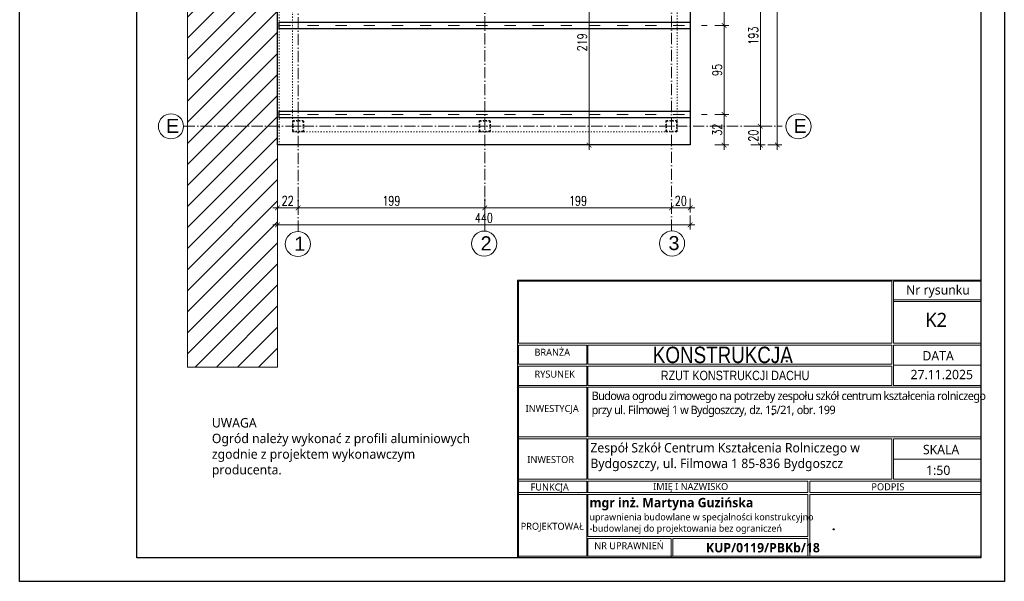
# Model space of a CAD drawing. Header units: millimetres. Extents: x 0 to 27018, y 10208 to 12867.
# Tile 5 of 25: x 11829 to 12878, y 10288 to 10887. Entities that reach past the tile are written whole.
import ezdxf

# ---------------------------------------------------------------- set-up
doc = ezdxf.new("R2010")
doc.units = ezdxf.units.MM
for name, pattern in [('ACAD_ISO03W100', [30, 12, -18]), ('ACAD_ISO10W100', [18, 12, -3, 0, -3]), ('OTKJ_A05', [2, 1.5, -0.5])]:
    doc.linetypes.add(name, pattern=pattern)
for name, color, linetype, lineweight in [('0-A-wymiary', 7, 'Continuous', 9), ('0. PRZEKROJOWA', 7, 'Continuous', 30), ('0. PRZERYWANE', 150, 'ACAD_ISO03W100', 0), ('isa_V10520003E16E075_TUsr', 7, 'Continuous', 25), ('isa_V10520003E16E075_TUsr_19165818BF56C1D4', 5, 'OTKJ_A05', 25), ('opis', 241, 'Continuous', 13), ('osie', 43, 'ACAD_ISO10W100', 0), ('Pikiety', 18, 'Continuous', 0), ('Punkty o określonej wysokości', 5, 'Continuous', 0), ('wymiar', 13, 'Continuous', 13)]:
    doc.layers.add(name, color=color, linetype=linetype, lineweight=lineweight)
doc.layers.add('Znak północy', color=7, linetype='Continuous')
doc.styles.add('arial CE', font='txt')
doc.styles.add('NOWY 50', font='romans.shx', dxfattribs={"width": 0.75, "height": 10})
doc.styles.add('tekst', font='segoeui.ttf', dxfattribs={"height": 20})
doc.dimstyles.new('NOWY 1DO50', dxfattribs={"dimtxt": 20, "dimasz": 5, "dimexe": 5, "dimexo": 5, "dimgap": 2.5, "dimtad": 1, "dimdec": 0, "dimtxsty": 'NOWY 50', "dimblk": 'ARCHTICK', "dimcen": 1.25, "dimdle": 5, "dimclrd": 256, "dimclre": 256, "dimclrt": 256, "dimadec": 0, "dimazin": 0, "dimtfac": 1, "dimtdec": 0, "dimtmove": 1, "dimatfit": 0, "dimldrblk": 'ARCHTICK', "dimfxl": 10, "dimfxlon": 1, "dimlwd": -1, "dimlwe": -1, "dimarcsym": 0})
picture_1 = doc.add_image_def('image2.jpg', size_in_pixel=(1523, 254))

# ---------------------------------------------------------------- blocks, each defined once
blk = doc.blocks.new('_ArchTick')
at = {"color": 0, "linetype": 'ByBlock', "const_width": 0.15}
blk.add_lwpolyline([(-0.5, -0.5), (0.5, 0.5)], dxfattribs=at)
blk = doc.blocks.new('*D3458')
at = {"layer": 'Defpoints', "color": 0}
for p in [(12103.6, 10739.8), (12543.6, 10739.8), (12543.6, 10667.7)]:
    blk.add_point(p, dxfattribs=at)
at = {"layer": 'wymiar'}
for p, q in [((12103.6, 10677.7), (12103.6, 10662.7)), ((12543.6, 10677.7), (12543.6, 10662.7)), ((12098.6, 10667.7), (12548.6, 10667.7))]:
    blk.add_line(p, q, dxfattribs=at)
at = {"layer": 'wymiar', "linetype": 'ByBlock', "xscale": 5, "yscale": 5, "zscale": 5, "rotation": 180}
blk.add_blockref('_ArchTick', (12103.6, 10667.7), dxfattribs=at)
at = {"layer": 'wymiar', "linetype": 'ByBlock', "xscale": 5, "yscale": 5, "zscale": 5}
blk.add_blockref('_ArchTick', (12543.6, 10667.7), dxfattribs=at)
at = {"layer": 'wymiar', "insert": (12323.6, 10675.2), "char_height": 10, "attachment_point": 5, "style": 'NOWY 50'}
blk.add_mtext('440', dxfattribs=at)
blk = doc.blocks.new('*D3459')
at = {"layer": 'Defpoints', "color": 0}
for p in [(12103.6, 10752.9), (12125.6, 10752.9), (12125.6, 10685.9)]:
    blk.add_point(p, dxfattribs=at)
at = {"layer": 'wymiar'}
for p, q in [((12103.6, 10695.9), (12103.6, 10680.9)), ((12125.6, 10695.9), (12125.6, 10680.9)), ((12098.6, 10685.9), (12130.6, 10685.9))]:
    blk.add_line(p, q, dxfattribs=at)
at = {"layer": 'wymiar', "linetype": 'ByBlock', "xscale": 5, "yscale": 5, "zscale": 5, "rotation": 180}
blk.add_blockref('_ArchTick', (12103.6, 10685.9), dxfattribs=at)
at = {"layer": 'wymiar', "linetype": 'ByBlock', "xscale": 5, "yscale": 5, "zscale": 5}
blk.add_blockref('_ArchTick', (12125.6, 10685.9), dxfattribs=at)
at = {"layer": 'wymiar', "insert": (12114.6, 10693.4), "char_height": 10, "attachment_point": 5, "style": 'NOWY 50'}
blk.add_mtext('22', dxfattribs=at)
blk = doc.blocks.new('*D3460')
at = {"layer": 'Defpoints', "color": 0}
for p in [(12125.6, 10742.9), (12324.6, 10704.4), (12324.6, 10685.9)]:
    blk.add_point(p, dxfattribs=at)
at = {"layer": 'wymiar'}
for p, q in [((12125.6, 10695.9), (12125.6, 10680.9)), ((12324.6, 10695.9), (12324.6, 10680.9)), ((12120.6, 10685.9), (12329.6, 10685.9))]:
    blk.add_line(p, q, dxfattribs=at)
at = {"layer": 'wymiar', "linetype": 'ByBlock', "xscale": 5, "yscale": 5, "zscale": 5, "rotation": 180}
blk.add_blockref('_ArchTick', (12125.6, 10685.9), dxfattribs=at)
at = {"layer": 'wymiar', "linetype": 'ByBlock', "xscale": 5, "yscale": 5, "zscale": 5}
blk.add_blockref('_ArchTick', (12324.6, 10685.9), dxfattribs=at)
at = {"layer": 'wymiar', "insert": (12225.1, 10693.4), "char_height": 10, "attachment_point": 5, "style": 'NOWY 50'}
blk.add_mtext('199', dxfattribs=at)
blk = doc.blocks.new('*D3461')
at = {"layer": 'Defpoints', "color": 0}
for p in [(12324.6, 10704.4), (12523.6, 10691), (12523.6, 10685.9)]:
    blk.add_point(p, dxfattribs=at)
at = {"layer": 'wymiar'}
for p, q in [((12324.6, 10695.9), (12324.6, 10680.9)), ((12319.6, 10685.9), (12528.6, 10685.9)), ((12523.6, 10686), (12523.6, 10680.9))]:
    blk.add_line(p, q, dxfattribs=at)
at = {"layer": 'wymiar', "linetype": 'ByBlock', "xscale": 5, "yscale": 5, "zscale": 5, "rotation": 180}
blk.add_blockref('_ArchTick', (12324.6, 10685.9), dxfattribs=at)
at = {"layer": 'wymiar', "linetype": 'ByBlock', "xscale": 5, "yscale": 5, "zscale": 5}
blk.add_blockref('_ArchTick', (12523.6, 10685.9), dxfattribs=at)
at = {"layer": 'wymiar', "insert": (12424.1, 10693.4), "char_height": 10, "attachment_point": 5, "style": 'NOWY 50'}
blk.add_mtext('199', dxfattribs=at)
blk = doc.blocks.new('*D3462')
at = {"layer": 'Defpoints', "color": 0}
for p in [(12543.6, 10742.9), (12523.6, 10691), (12543.6, 10685.9)]:
    blk.add_point(p, dxfattribs=at)
at = {"layer": 'wymiar'}
for p, q in [((12543.6, 10695.9), (12543.6, 10680.9)), ((12518.6, 10685.9), (12548.6, 10685.9)), ((12523.6, 10686), (12523.6, 10680.9))]:
    blk.add_line(p, q, dxfattribs=at)
at = {"layer": 'wymiar', "linetype": 'ByBlock', "xscale": 5, "yscale": 5, "zscale": 5, "rotation": 180}
blk.add_blockref('_ArchTick', (12523.6, 10685.9), dxfattribs=at)
at = {"layer": 'wymiar', "linetype": 'ByBlock', "xscale": 5, "yscale": 5, "zscale": 5}
blk.add_blockref('_ArchTick', (12543.6, 10685.9), dxfattribs=at)
at = {"layer": 'wymiar', "insert": (12533.6, 10693.4), "char_height": 10, "attachment_point": 5, "style": 'NOWY 50'}
blk.add_mtext('20', dxfattribs=at)
blk = doc.blocks.new('*D3464')
at = {"layer": 'Defpoints', "color": 0}
for p in [(12462, 10971.9), (12435.9, 10752.9), (12532.3, 10752.9)]:
    blk.add_point(p, dxfattribs=at)
at = {"layer": 'wymiar'}
for p, q in [((12445.9, 10971.9), (12430.9, 10971.9)), ((12435.9, 10976.9), (12435.9, 10747.9)), ((12445.9, 10752.9), (12430.9, 10752.9))]:
    blk.add_line(p, q, dxfattribs=at)
at = {"layer": 'wymiar', "linetype": 'ByBlock', "xscale": 5, "yscale": 5, "zscale": 5}
for p, rotation in [((12435.9, 10971.9), 90), ((12435.9, 10752.9), 270)]:
    blk.add_blockref('_ArchTick', p, dxfattribs=dict(at, rotation=rotation))
at = {"layer": 'wymiar', "insert": (12428.4, 10862.4), "char_height": 10, "attachment_point": 5, "rotation": 90, "style": 'NOWY 50'}
blk.add_mtext('219', dxfattribs=at)
blk = doc.blocks.new('*D3466')
at = {"layer": 'Defpoints', "color": 0}
for p in [(12549.5, 11552.9), (12543.6, 10752.9), (12636.4, 10752.9)]:
    blk.add_point(p, dxfattribs=at)
at = {"layer": 'wymiar'}
for p, q in [((12636.4, 11557.9), (12636.4, 10747.9)), ((12626.4, 11552.9), (12641.4, 11552.9)), ((12626.4, 10752.9), (12641.4, 10752.9))]:
    blk.add_line(p, q, dxfattribs=at)
at = {"layer": 'wymiar', "linetype": 'ByBlock', "xscale": 5, "yscale": 5, "zscale": 5}
for p, rotation in [((12636.4, 11552.9), 90), ((12636.4, 10752.9), 270)]:
    blk.add_blockref('_ArchTick', p, dxfattribs=dict(at, rotation=rotation))
at = {"layer": 'wymiar', "insert": (12628.9, 11152.9), "char_height": 10, "attachment_point": 5, "rotation": 90, "style": 'NOWY 50'}
blk.add_mtext('800', dxfattribs=at)
blk = doc.blocks.new('*D3471')
at = {"layer": 'Defpoints', "color": 0}
for p in [(12597.5, 10965.9), (12607.7, 10772.9), (12618.4, 10772.9)]:
    blk.add_point(p, dxfattribs=at)
at = {"layer": 'wymiar'}
for p, q in [((12618.4, 10970.9), (12618.4, 10767.9)), ((12608.4, 10965.9), (12623.4, 10965.9)), ((12612.7, 10772.9), (12623.4, 10772.9))]:
    blk.add_line(p, q, dxfattribs=at)
at = {"layer": 'wymiar', "linetype": 'ByBlock', "xscale": 5, "yscale": 5, "zscale": 5}
for p, rotation in [((12618.4, 10965.9), 90), ((12618.4, 10772.9), 270)]:
    blk.add_blockref('_ArchTick', p, dxfattribs=dict(at, rotation=rotation))
at = {"layer": 'wymiar', "insert": (12610.9, 10869.4), "char_height": 10, "attachment_point": 5, "rotation": 90, "style": 'NOWY 50'}
blk.add_mtext('193', dxfattribs=at)
blk = doc.blocks.new('*D3472')
at = {"layer": 'Defpoints', "color": 0}
for p in [(12607.7, 10772.9), (12543.6, 10752.9), (12618.4, 10752.9)]:
    blk.add_point(p, dxfattribs=at)
at = {"layer": 'wymiar'}
for p, q in [((12612.7, 10772.9), (12623.4, 10772.9)), ((12618.4, 10777.9), (12618.4, 10747.9)), ((12608.4, 10752.9), (12623.4, 10752.9))]:
    blk.add_line(p, q, dxfattribs=at)
at = {"layer": 'wymiar', "linetype": 'ByBlock', "xscale": 5, "yscale": 5, "zscale": 5}
for p, rotation in [((12618.4, 10772.9), 90), ((12618.4, 10752.9), 270)]:
    blk.add_blockref('_ArchTick', p, dxfattribs=dict(at, rotation=rotation))
at = {"layer": 'wymiar', "insert": (12610.9, 10762.9), "char_height": 10, "attachment_point": 5, "rotation": 90, "style": 'NOWY 50'}
blk.add_mtext('20', dxfattribs=at)
blk = doc.blocks.new('OTRS_P05')
at = {"layer": 'isa_V10520003E16E075_TUsr', "true_color": 0x0a0909}
h = blk.add_hatch(color=18, dxfattribs=at)
h.dxf.hatch_style = 1
h.paths.add_polyline_path([(0.09, 0, 1), (-0.09, 0, 1)])
at = {"layer": 'isa_V10520003E16E075_TUsr', "color": 18, "true_color": 0x0a0909}
blk.add_lwpolyline([(0.09, 0, 1), (-0.09, 0, 1)], format="xyb", close=True, dxfattribs=at)
at = {"layer": 'isa_V10520003E16E075_TUsr_19165818BF56C1D4', "color": 18, "true_color": 0x0a0909}
blk.add_circle((0, 0), 0.09, dxfattribs=at)
blk = doc.blocks.new('OTRN_P05')
at = {"layer": 'isa_V10520003E16E075_TUsr', "true_color": 0x0a0909}
h = blk.add_hatch(color=18, dxfattribs=at)
h.dxf.hatch_style = 1
h.paths.add_polyline_path([(0.09, 0, 1), (-0.09, 0, 1)])
at = {"layer": 'isa_V10520003E16E075_TUsr', "color": 18, "true_color": 0x0a0909}
blk.add_lwpolyline([(0.09, 0, 1), (-0.09, 0, 1)], format="xyb", close=True, dxfattribs=at)
at = {"layer": 'isa_V10520003E16E075_TUsr_19165818BF56C1D4', "color": 18, "true_color": 0x0a0909}
blk.add_circle((0, 0), 0.09, dxfattribs=at)
blk = doc.blocks.new('SUPS01_08')
at = {"lineweight": 18, "true_color": 0x0000ff}
h = blk.add_hatch(color=5, dxfattribs=at)
h.dxf.hatch_style = 1
h.paths.add_polyline_path([(0.09, 0, 1), (-0.09, 0, 1)])
at = {"color": 18, "lineweight": 18, "true_color": 0x0a0909}
blk.add_circle((0, 0), 0.09, dxfattribs=at)
blk = doc.blocks.new('*D3842')
at = {"layer": 'Defpoints', "color": 0}
for p in [(12561.8, 10975.4), (12561.8, 10880.4), (12579.8, 10880.4)]:
    blk.add_point(p, dxfattribs=at)
at = {"layer": 'wymiar'}
for p, q in [((12579.8, 10980.4), (12579.8, 10875.4)), ((12569.8, 10975.4), (12584.8, 10975.4)), ((12569.8, 10880.4), (12584.8, 10880.4))]:
    blk.add_line(p, q, dxfattribs=at)
at = {"layer": 'wymiar', "linetype": 'ByBlock', "xscale": 5, "yscale": 5, "zscale": 5}
for p, rotation in [((12579.8, 10975.4), 90), ((12579.8, 10880.4), 270)]:
    blk.add_blockref('_ArchTick', p, dxfattribs=dict(at, rotation=rotation))
at = {"layer": 'wymiar', "insert": (12572.3, 10927.9), "char_height": 10, "attachment_point": 5, "rotation": 90, "style": 'NOWY 50'}
blk.add_mtext('95', dxfattribs=at)
blk = doc.blocks.new('*D3843')
at = {"layer": 'Defpoints', "color": 0}
for p in [(12561.8, 10880.4), (12561.8, 10785.4), (12579.8, 10785.4)]:
    blk.add_point(p, dxfattribs=at)
at = {"layer": 'wymiar'}
for p, q in [((12579.8, 10885.4), (12579.8, 10780.4)), ((12569.8, 10880.4), (12584.8, 10880.4)), ((12569.8, 10785.4), (12584.8, 10785.4))]:
    blk.add_line(p, q, dxfattribs=at)
at = {"layer": 'wymiar', "linetype": 'ByBlock', "xscale": 5, "yscale": 5, "zscale": 5}
for p, rotation in [((12579.8, 10880.4), 90), ((12579.8, 10785.4), 270)]:
    blk.add_blockref('_ArchTick', p, dxfattribs=dict(at, rotation=rotation))
at = {"layer": 'wymiar', "insert": (12572.3, 10832.9), "char_height": 10, "attachment_point": 5, "rotation": 90, "style": 'NOWY 50'}
blk.add_mtext('95', dxfattribs=at)
blk = doc.blocks.new('*D3844')
at = {"layer": 'Defpoints', "color": 0}
for p in [(12579.8, 10785.4), (12543.6, 10752.9), (12579.8, 10752.9)]:
    blk.add_point(p, dxfattribs=at)
at = {"layer": 'wymiar'}
for p, q in [((12579.8, 10790.4), (12579.8, 10747.9)), ((12574.8, 10785.4), (12574.8, 10785.4)), ((12569.8, 10752.9), (12584.8, 10752.9))]:
    blk.add_line(p, q, dxfattribs=at)
at = {"layer": 'wymiar', "linetype": 'ByBlock', "xscale": 5, "yscale": 5, "zscale": 5}
for p, rotation in [((12579.8, 10785.4), 90), ((12579.8, 10752.9), 270)]:
    blk.add_blockref('_ArchTick', p, dxfattribs=dict(at, rotation=rotation))
at = {"layer": 'wymiar', "insert": (12572.3, 10769.2), "char_height": 10, "attachment_point": 5, "rotation": 90, "style": 'NOWY 50'}
blk.add_mtext('32', dxfattribs=at)

msp = doc.modelspace()

# ---------------------------------------------------------------- hatches: boundary and pattern name
at = {"layer": 'wymiar'}
h = msp.add_hatch(dxfattribs=at)
h.set_pattern_fill('ANSI31', color=256, scale=5)
h.set_pattern_definition([(45, (-9502.727, 3612.718), (-11.22532, 11.22532), [])])
h.paths.add_polyline_path([(12103.6, 10516.1), (12007.6, 10516.1), (12007.6, 11746.9), (12103.6, 11746.9)])

# ---------------------------------------------------------------- linework, layer by layer
at = {"color": 0, "linetype": 'Continuous'}
msp.add_line((12360.5, 10541.4), (12360.5, 10607.8), dxfattribs=at)
at = {"lineweight": 0}
msp.add_line((12360.5, 10607.6), (12360.5, 10541.5), dxfattribs=at)
at = {"linetype": 'Continuous', "lineweight": 0}
msp.add_line((12853.5, 10382.1), (12853.5, 10448.7), dxfattribs=at)
at = {"layer": '0-A-wymiary', "linetype": 'ByBlock'}
for p, q in [((12853.5, 10608.8), (12359.5, 10608.8)), ((12359.5, 10608.8), (12359.5, 10312.5)), ((12360.5, 10607.8), (12758.5, 10607.8)), ((12758.5, 10607.8), (12758.5, 10541.5)), ((12760.5, 10607.8), (12853.5, 10607.8)), ((12760.5, 10587.9), (12760.5, 10607.8)), ((12760.5, 10541.5), (12760.5, 10607.8)), ((12853.5, 10607.8), (12853.5, 10587.9)), ((12853.5, 10592.4), (12853.5, 10587.9)), ((12853.5, 10587.9), (12760.5, 10587.9)), ((12760.5, 10585.9), (12853.5, 10585.9)), ((12853.5, 10586.1), (12853.5, 10541.5)), ((12758.5, 10541.5), (12360.5, 10541.5)), ((12758.5, 10541.5), (12360.5, 10541.5)), ((12434.5, 10539.5), (12434.5, 10519)), ((12853.5, 10541.5), (12760.5, 10541.5)), ((12853.5, 10541.5), (12760.5, 10541.5)), ((12853.5, 10539.5), (12853.5, 10496.5)), ((12360.5, 10519), (12433.5, 10519)), ((12760.5, 10518), (12853.5, 10518)), ((12360.5, 10449.7), (12360.5, 10516.3)), ((12434.5, 10517), (12434.5, 10496.5)), ((12853.5, 10516.3), (12853.5, 10450.7)), ((12360.5, 10494.5), (12433.5, 10494.5)), ((12360.5, 10451.5), (12360.5, 10494.5)), ((12360.5, 10441.5), (12360.5, 10494.5)), ((12360.5, 10494.5), (12433.5, 10494.5)), ((12433.5, 10494.5), (12433.5, 10441.5)), ((12434.5, 10494.5), (12434.5, 10464.5)), ((12434.5, 10494.5), (12853.5, 10494.5)), ((12853.5, 10494.5), (12853.5, 10441.5)), ((12434.5, 10464.5), (12434.5, 10441.5)), ((12360.5, 10378.1), (12360.5, 10450.7)), ((12433.5, 10441.5), (12360.5, 10441.5)), ((12433.5, 10441.5), (12360.5, 10441.5)), ((12853.5, 10441.5), (12434.5, 10441.5)), ((12434.5, 10439.5), (12434.5, 10396.5)), ((12760.5, 10418), (12853.5, 10418)), ((12434.5, 10394.5), (12434.5, 10382.1)), ((12434.5, 10394.5), (12434.5, 10382.1)), ((12360.5, 10382.1), (12434.5, 10382.1)), ((12671, 10382.1), (12853.5, 10382.1)), ((12360.5, 10380.1), (12433.5, 10380.1)), ((12360.5, 10380.1), (12434.5, 10380.1)), ((12360.5, 10313.5), (12360.5, 10380.1)), ((12433.5, 10380.1), (12433.5, 10314.5)), ((12434.5, 10380.1), (12669, 10380.1)), ((12434.5, 10380.1), (12669, 10380.1)), ((12434.5, 10380.1), (12434.5, 10335.3)), ((12434.5, 10335.3), (12434.5, 10380.1)), ((12669, 10380.1), (12669, 10378.1)), ((12669, 10380.1), (12669, 10335.3)), ((12671, 10380.1), (12758.5, 10380.1)), ((12671, 10380.1), (12853.5, 10380.1)), ((12671, 10314.5), (12671, 10380.1)), ((12671, 10380.1), (12853.5, 10380.1)), ((12853.5, 10380.1), (12853.5, 10314.5)), ((12669, 10335.3), (12434.5, 10335.3)), ((12434.5, 10333.3), (12434.5, 10314.5)), ((12434.5, 10314.5), (12434.5, 10333.3)), ((12523.2, 10333.3), (12523.2, 10313.5)), ((12433.5, 10314.5), (12360.5, 10314.5)), ((12360.5, 10314.5), (12853.5, 10314.5)), ((12360.5, 10312.5), (12433.5, 10312.5)), ((12384.5, 10312.5), (12853.5, 10312.5)), ((12434.5, 10312.5), (12669, 10312.5)), ((12671, 10312.5), (12853.5, 10312.5))]:
    msp.add_line(p, q, dxfattribs=at)
for points in [[(12433.5, 10519), (12360.5, 10519), (12360.5, 10539.5), (12433.5, 10539.5)], [(12434.5, 10539.5), (12758.5, 10539.5), (12758.5, 10519), (12434.5, 10519)], [(12785.5, 10539.5), (12853.5, 10539.5), (12853.5, 10496.5), (12785.5, 10496.5)], [(12433.5, 10496.5), (12360.5, 10496.5), (12360.5, 10517), (12433.5, 10517)], [(12433.5, 10496.5), (12360.5, 10496.5), (12360.5, 10517), (12433.5, 10517)], [(12434.5, 10517), (12758.5, 10517), (12758.5, 10496.5), (12434.5, 10496.5)], [(12433.5, 10396.5), (12360.5, 10396.5), (12360.5, 10439.5), (12433.5, 10439.5)], [(12434.5, 10439.5), (12758.5, 10439.5), (12758.5, 10396.5), (12434.5, 10396.5)], [(12433.5, 10382.1), (12360.5, 10382.1), (12360.5, 10394.5), (12433.5, 10394.5)], [(12434.5, 10394.5), (12669, 10394.5), (12669, 10382.1), (12434.5, 10382.1)], [(12523.2, 10314.5), (12434.5, 10314.5), (12434.5, 10333.3), (12523.2, 10333.3)], [(12525.2, 10333.3), (12669, 10333.3), (12669, 10314.5), (12525.2, 10314.5)]]:
    msp.add_lwpolyline(points, dxfattribs=at)
for points in [[(12360.5, 10539.5), (12433.5, 10539.5), (12433.5, 10519), (12360.5, 10519)], [(12760.5, 10539.5), (12853.5, 10539.5), (12853.5, 10496.5), (12760.5, 10496.5)], [(12360.5, 10517), (12433.5, 10517), (12433.5, 10496.5), (12360.5, 10496.5)], [(12360.5, 10439.5), (12433.5, 10439.5), (12433.5, 10396.5), (12360.5, 10396.5)], [(12760.5, 10439.5), (12853.5, 10439.5), (12853.5, 10396.5), (12760.5, 10396.5)], [(12360.5, 10394.5), (12433.5, 10394.5), (12433.5, 10382.1), (12360.5, 10382.1)], [(12671, 10394.5), (12853.5, 10394.5), (12853.5, 10382.1), (12671, 10382.1)], [(12525.2, 10333.3), (12669, 10333.3), (12669, 10314.5), (12525.2, 10314.5)]]:
    msp.add_lwpolyline(points, close=True, dxfattribs=at)
msp.add_point((12424.3, 10380.3), dxfattribs=at)
msp.add_point((12424.3, 10380.3), dxfattribs=at)
at = {"layer": '0. PRZEKROJOWA'}
for p, q in [((12103.6, 10752.9), (12103.6, 11552.9)), ((12543.6, 11552.9), (12543.6, 10752.9)), ((12105.6, 10752.9), (12103.6, 10752.9)), ((12543.6, 10752.9), (12105.6, 10752.9))]:
    msp.add_line(p, q, dxfattribs=at)
for points in [[(12543.6, 10883.9), (12543.6, 10876.9), (12105.5, 10876.9), (12105.5, 10883.9), (12543.5, 10883.9)], [(12543.6, 10788.9), (12543.6, 10781.9), (12105.5, 10781.9), (12105.5, 10788.9), (12543.5, 10788.9)]]:
    msp.add_lwpolyline(points, dxfattribs=at)
at = {"layer": '0. PRZERYWANE'}
for p, q in [((12105.6, 10880.4), (12561.8, 10880.4)), ((12105.5, 10785.4), (12561.8, 10785.4))]:
    msp.add_line(p, q, dxfattribs=at)
at = {"layer": 'opis', "color": 0}
for centre in [(11990.1, 10772.8), (12659, 10772.8), (12125.4, 10647.3), (12324, 10647.7), (12524.3, 10647.9)]:
    msp.add_circle(centre, 13.4, dxfattribs=at)
at = {"layer": 'osie'}
for p, q in [((12125.6, 11703.9), (12125.6, 10660.7)), ((12324.6, 10661.1), (12324.6, 11703.9)), ((12523.6, 10661.3), (12523.6, 11703.9)), ((12003.6, 10772.9), (12641.6, 10772.9))]:
    msp.add_line(p, q, dxfattribs=at)
at = {"layer": 'wymiar'}
msp.add_line((12103.6, 11681.3), (12103.6, 10516.7), dxfattribs=at)
at = {"layer": 'wymiar', "linetype": 'ACAD_ISO03W100', "lineweight": 5, "ltscale": 0.1}
for p, q in [((12119.6, 11552.9), (12119.6, 10766.9)), ((12529.6, 10766.9), (12529.6, 11552.9)), ((12131.8, 10772.9), (12119.4, 10772.9)), ((12125.6, 10779.4), (12125.6, 10766.5)), ((12330.8, 10772.9), (12318.4, 10772.9)), ((12324.6, 10779.4), (12324.6, 10766.5)), ((12529.8, 10772.9), (12517.4, 10772.9)), ((12523.6, 10779.4), (12523.6, 10766.5)), ((12119.6, 10766.9), (12529.6, 10766.9))]:
    msp.add_line(p, q, dxfattribs=at)
at = {"layer": 'wymiar'}
msp.add_lwpolyline([(12103.6, 10516.1), (12007.6, 10516.1), (12007.6, 11746.9), (12103.6, 11746.9)], close=True, dxfattribs=at)
at = {"layer": 'wymiar', "linetype": 'ACAD_ISO03W100', "lineweight": 5, "ltscale": 0.1}
msp.add_lwpolyline([(12105.6, 11552.9), (12529.6, 11552.9), (12529.6, 10971.9), (12543.6, 10971.9), (12543.6, 10752.9), (12105.6, 10752.9), (12105.6, 11552.9)], close=True, dxfattribs=at)
for points in [[(12131.6, 10778), (12131.6, 10767.8, -0.414214), (12130.7, 10766.9), (12120.5, 10766.9, -0.414214), (12119.6, 10767.8), (12119.6, 10778, -0.414214), (12120.5, 10778.9), (12130.7, 10778.9, -0.414214)], [(12131, 10777.7), (12131, 10768.1, -0.414214), (12130.4, 10767.5), (12120.8, 10767.5, -0.414214), (12120.2, 10768.1), (12120.2, 10777.7, -0.414214), (12120.8, 10778.3), (12130.4, 10778.3, -0.414214)], [(12330.6, 10778), (12330.6, 10767.8, -0.414214), (12329.7, 10766.9), (12319.5, 10766.9, -0.414214), (12318.6, 10767.8), (12318.6, 10778, -0.414214), (12319.5, 10778.9), (12329.7, 10778.9, -0.414214)], [(12330, 10777.7), (12330, 10768.1, -0.414214), (12329.4, 10767.5), (12319.8, 10767.5, -0.414214), (12319.2, 10768.1), (12319.2, 10777.7, -0.414214), (12319.8, 10778.3), (12329.4, 10778.3, -0.414214)], [(12529.6, 10778), (12529.6, 10767.8, -0.414214), (12528.7, 10766.9), (12518.5, 10766.9, -0.414214), (12517.6, 10767.8), (12517.6, 10778, -0.414214), (12518.5, 10778.9), (12528.7, 10778.9, -0.414214)], [(12529, 10777.7), (12529, 10768.1, -0.414214), (12528.4, 10767.5), (12518.8, 10767.5, -0.414214), (12518.2, 10768.1), (12518.2, 10777.7, -0.414214), (12518.8, 10778.3), (12528.4, 10778.3, -0.414214)]]:
    msp.add_lwpolyline(points, format="xyb", close=True, dxfattribs=at)
at = {"layer": 'Znak północy', "ltscale": 10}
for points in [[(11828.8, 11771.9), (12878.5, 11771.9), (12878.5, 10287.5), (11828.8, 10287.5)], [(11953.8, 11746.9), (12853.5, 11746.9), (12853.5, 10312.5), (11953.8, 10312.5)]]:
    msp.add_lwpolyline(points, close=True, dxfattribs=at)

# ---------------------------------------------------------------- block references
at = {"layer": 'Pikiety', "color": 18, "true_color": 0x000000, "xscale": 5, "yscale": 5, "zscale": 5}
for name, p in [('OTRN_P05', (12646.6, 10522.4)), ('OTRS_P05', (12631.6, 10465.9)), ('OTRS_P05', (12696.6, 10343))]:
    msp.add_blockref(name, p, dxfattribs=at)
at = {"layer": 'Punkty o określonej wysokości', "color": 5, "true_color": 0x0000ff, "xscale": 5, "yscale": 5, "zscale": 5}
msp.add_blockref('SUPS01_08', (12406.3, 10391), dxfattribs=at)

# ---------------------------------------------------------------- texts
at = {"layer": '0-A-wymiary', "linetype": 'ByBlock', "attachment_point": 1, "style": 'tekst'}
for s, heights, insert, char_height in [('{\\f@Microsoft YaHei Light|b0|i0|c238|p34;Nr rysunku}', [18.6], (12773.7, 10603.4, -1), 10), ('{\\f@Microsoft YaHei Light|b0|i0|c238|p34;BRANŻA}', [0], (12377.6, 10535.6, -1), 7.5), ('{\\f@Microsoft YaHei Light|b0|i0|c238|p34;DATA}', [0], (12791.2, 10533.1, -1), 10), ('{\\f@Microsoft YaHei Light|b0|i0|c238|p34;INWESTYCJA}', [0], (12368.1, 10475.6, -1), 7.5), ('{\\f@Microsoft YaHei Light|b0|i0|c238|p34;SKALA}', [0], (12791.7, 10433.1, -1), 10), ('{\\f@Microsoft YaHei Light|b0|i0|c238|p34;INWESTOR}', [0], (12370, 10421.2, -1), 7.5), ('{\\f@Microsoft YaHei Light|b0|i0|c238|p34;FUNKCJA}', [0], (12373.4, 10391.9), 7.5), ('{\\fYu Gothic Medium|b0|i0|c238|p34;IMIĘ I NAZWISKO}', [0], (12504.1, 10392.4), 7.5), ('{\\fYu Gothic Medium|b0|i0|c238|p34;PODPIS}', [0], (12736.8, 10392.1), 7.5), ('{\\f@Microsoft YaHei Light|b0|i0|c238|p34;PROJEKTOWAŁ}', [0], (12362.9, 10350, -1), 7.5), ('{\\f@Microsoft YaHei Light|b0|i0|c238|p34;NR UPRAWNIEŃ}', [0], (12441.3, 10329.3), 7.5)]:
    msp.add_mtext_dynamic_manual_height_columns(s, width=375.174, gutter_width=12.5, heights=heights, dxfattribs=dict(at, insert=insert, char_height=char_height)).dxf.set("width", 187.587)
for s, insert, char_height, width in [('{\\f@Microsoft YaHei Light|b0|i0|c238|p34;K2}', (12794.2, 10573.9, -1), 15, 187.587), ('{\\FTechnicLite|c2;KONSTRUKCJA}', (12503.8, 10537.8, -1), 17.5, 187.587), ('{\\f@Microsoft YaHei Light|b0|i0|c238|p34;RYSUNEK}', (12377.6, 10512.3, -1), 7.5, 187.587), ('      {\\FTechnicLite|c2;\\H0.714286x;RZUT KONSTRUKCJI DACHU}', (12483.8, 10512.1), 14, 343.768), ('{\\f@Microsoft YaHei Light|b0|i0|c238|p34;27.11.2025}', (12778.5, 10513.1, -1), 10, 3751.737), ('{\\T0.9;\\f@Microsoft YaHei Light|b0|i0|c238|p34;Budowa ogrodu zimowego na potrzeby zespołu szkół centrum kształcenia rolniczego przy ul. Filmowej 1 w Bydgoszczy, dz. 15/21, obr. 199}', (12438.5, 10489.9), 9, 422.683), ('{\\A1;\\fMicrosoft YaHei Light|b0|i0|c238|p34;UWAGA\\POgród należy wykonać z profili aluminiowych \\Pzgodnie z projektem wykonawczym \\Pproducenta.}', (12033.7, 10461.6), 10, 7242.059), ('{\\A1;\\fMicrosoft YaHei Light|b0|i0|c238|p34;Zespół Szkół Centrum Kształcenia Rolniczego w \\PBydgoszczy, ul. Filmowa 1 85-836 Bydgoszcz}', (12437.2, 10435), 10, 7242.059), ('{\\f@Microsoft YaHei Light|b0|i0|c238|p34;1:50}', (12795.1, 10411, -1), 10, 187.587), ('{\\f@Microsoft YaHei Light|b1|i0|c238|p34;\\H1.37614x;mgr inż. Martyna Guzińska\\P\\f@Microsoft YaHei Light|b0|i0|c238|p34;\\H0.72667x;uprawnienia budowlane w specjalności konstrukcyjno\\P\\f@Microsoft YaHei UI|b0|i0|c238|p34;-\\f@Microsoft YaHei Light|b0|i0|c238|p34;budowlanej do projektowania bez ograniczeń}', (12436.3, 10376.5), 7.2667, 393.78), ('\\A1;{\\f@Microsoft YaHei Light|b1|i0|c238|p34;KUP/0119/PBKb/18}', (12560.5, 10328.4), 10, 219.012)]:
    msp.add_mtext(s, dxfattribs=dict(at, insert=insert, char_height=char_height, width=width))
at = {"layer": 'opis', "color": 0, "char_height": 15, "attachment_point": 1, "style": 'arial CE'}
for s, insert in [('{\\fArial|b0|i0|c238|p34;\\C7;E }', (11984.8, 10780.7)), ('{\\fArial|b0|i0|c238|p34;\\C7;E }', (12653.8, 10780.7)), ('{\\fArial|b0|i0|c238|p34;\\C7;1 }', (12121.5, 10655.1)), ('{\\fArial|b0|i0|c238|p34;\\C7;2 }', (12320.2, 10655.5)), ('{\\fArial|b0|i0|c238|p34;\\C7;3 }', (12520.5, 10655.8))]:
    msp.add_mtext(s, dxfattribs=dict(at, insert=insert))

# ---------------------------------------------------------------- dimensions: what is measured, and where the dimension line sits
at = {"layer": 'wymiar'}
for base, p1, p2, picture, middle in [((12636.4, 10752.9), (12549.5, 11552.9), (12543.6, 10752.9), '*D3466', (12628.9, 11152.9)), ((12579.8, 10880.4), (12561.8, 10975.4), (12561.8, 10880.4), '*D3842', (12572.3, 10927.9)), ((12435.9, 10752.9), (12462, 10971.9), (12532.3, 10752.9), '*D3464', (12428.4, 10862.4)), ((12618.4, 10772.9), (12597.5, 10965.9), (12607.7, 10772.9), '*D3471', (12610.9, 10869.4)), ((12579.8, 10785.4), (12561.8, 10880.4), (12561.8, 10785.4), '*D3843', (12572.3, 10832.9)), ((12579.77573, 10752.90293), (12579.77573, 10785.4029), (12543.57648, 10752.90293), '*D3844', (12572.27573, 10769.15292)), ((12618.4, 10752.9), (12607.7, 10772.9), (12543.6, 10752.9), '*D3472', (12610.9, 10762.9))]:
    dim = msp.add_linear_dim(base=base, p1=p1, p2=p2, angle=90, dimstyle='NOWY 1DO50', dxfattribs=at)
    dim.commit()
    dim.dimension.update_dxf_attribs({"geometry": picture, "text_midpoint": middle})
for base, p1, p2, picture, middle in [((12125.6, 10685.9), (12103.6, 10752.9), (12125.6, 10752.9), '*D3459', (12114.6, 10693.4)), ((12543.6, 10667.7), (12103.6, 10739.8), (12543.6, 10739.8), '*D3458', (12323.6, 10675.2)), ((12324.6, 10685.9), (12125.6, 10742.9), (12324.6, 10704.4), '*D3460', (12225.1, 10693.4)), ((12543.6, 10685.9), (12523.6, 10691), (12543.6, 10742.9), '*D3462', (12533.6, 10693.4)), ((12523.6, 10685.9), (12324.6, 10704.4), (12523.6, 10691), '*D3461', (12424.1, 10693.4))]:
    dim = msp.add_linear_dim(base=base, p1=p1, p2=p2, dimstyle='NOWY 1DO50', dxfattribs=at)
    dim.commit()
    dim.dimension.update_dxf_attribs({"geometry": picture, "text_midpoint": middle})

# ---------------------------------------------------------------- pictures from other files: only their frames are drawn
image = msp.add_image(picture_1, insert=(12360.5, 10541.4), size_in_units=(398, 66.4), dxfattribs=at)
image.dxf.flags = 7

doc.saveas('drawing.dxf')
